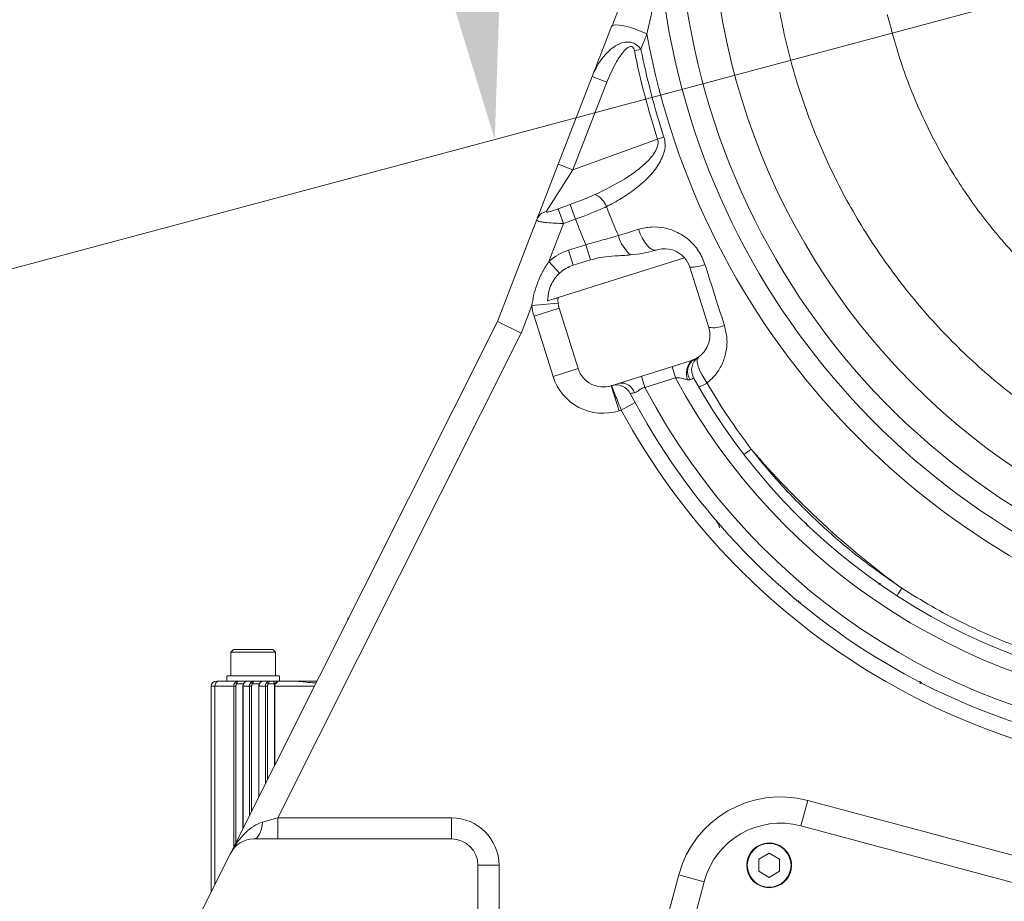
# Model space of a CAD drawing. Header units: millimetres. Extents: x 51337 to 61814, y -21781 to -12277.
# Tile 104 of 256: x 54961 to 55148, y -15558 to -15391. Entities that reach past the tile are written whole.
import ezdxf

# ---------------------------------------------------------------- set-up
doc = ezdxf.new("R2010")
doc.units = ezdxf.units.MM
doc.header["$LTSCALE"] = 0.3175
doc.linetypes.add('CENTER', pattern=[50.8, 31.75, -6.35, 6.35, -6.35])
for name, color, linetype, lineweight in [('1轮廓实线层', 7, 'Continuous', 18), ('7标注层', 4, 'Continuous', 13), ('cen', 2, 'CENTER', 18), ('sub', 1, 'Continuous', 18), ('粗实线', 7, 'Continuous', 18)]:
    doc.layers.add(name, color=color, linetype=linetype, lineweight=lineweight)
doc.styles.add('标准汉字', font='gbenor.shx', dxfattribs={"bigfont": 'gbcbig.shx'})
doc.dimstyles.new('M1：18.5', dxfattribs={"dimscale": 18.5, "dimtxt": 3.5, "dimasz": 2.5, "dimexe": 2, "dimexo": 0, "dimgap": 1.5, "dimtad": 1, "dimdec": 4, "dimdsep": 46, "dimtxsty": '标准汉字', "dimcen": 5, "dimdle": 5, "dimclrd": 1, "dimclre": 1, "dimclrt": 256, "dimadec": 4, "dimazin": 2, "dimtfac": 1, "dimtdec": 4, "dimtmove": 2, "dimatfit": 3, "dimfxl": 1, "dimfrac": 2, "dimtolj": 1, "dimarcsym": 0})

# ---------------------------------------------------------------- blocks, each defined once
blk = doc.blocks.new('*D5')
at = {"layer": '7标注层', "color": 1, "lineweight": -2, "ltscale": 30, "transparency": 16777216}
for p, q in [((54423.73, -15374.81), (54405.93, -15323.13)), ((54488.84, -15563.91), (54242.86, -15629.82))]:
    blk.add_line(p, q, dxfattribs=at)
blk.add_arc((54488.84, -15563.91), 217.66, 121.1979, 182.8021, dxfattribs=at)
at = {"layer": '7标注层', "color": 1, "lineweight": 18, "transparency": 16777216}
for points in [[(54379.37, -15384.71), (54372.83, -15370.75), (54417.98, -15358.11)], [(54263.83, -15575.74), (54279.06, -15573.36), (54278.6, -15620.24)]]:
    blk.add_solid(points, dxfattribs=at)
at = {"layer": 'Defpoints', "color": 0, "lineweight": 18, "transparency": 16777216}
for p in [(55222.94, -15367.21), (54423.73, -15374.81), (54296.66, -15461.73), (54488.84, -15563.91), (54488.84, -15563.91)]:
    blk.add_point(p, dxfattribs=at)
at = {"layer": '7标注层', "transparency": 16777216, "insert": (54243.58, -15433.5), "char_height": 64.75, "attachment_point": 5, "rotation": 62, "style": '标准汉字'}
blk.add_mtext('\\A1;86%%d', dxfattribs=at)
blk = doc.blocks.new('*D7')
at = {"layer": '7标注层', "color": 1, "lineweight": -2, "ltscale": 30, "transparency": 16777216}
blk.add_arc((55222.94, -15367.21), 178.18, 104.9142, 180.0858, dxfattribs=at)
at = {"layer": '7标注层', "color": 1, "lineweight": 18, "transparency": 16777216}
for points in [[(55178.09, -15202.67), (55176.09, -15187.39), (55222.94, -15189.03)], [(55037.12, -15368.49), (55052.41, -15366.46), (55050.83, -15413.32)]]:
    blk.add_solid(points, dxfattribs=at)
at = {"layer": 'Defpoints', "color": 0, "lineweight": 18, "transparency": 16777216}
for p in [(55222.94, -14503.48), (55081.58, -15258.74), (55222.94, -15367.21), (55222.94, -15491.87), (54488.84, -15563.91)]:
    blk.add_point(p, dxfattribs=at)
at = {"layer": '7标注层', "transparency": 16777216, "insert": (55033.88, -15222.14), "char_height": 64.75, "attachment_point": 5, "rotation": 52.5, "style": '标准汉字'}
blk.add_mtext('\\A1;105%%d', dxfattribs=at)
blk = doc.blocks.new('*D14')
at = {"layer": '7标注层', "color": 1, "lineweight": -2, "ltscale": 30, "transparency": 16777216}
for p, q in [((55073.1, -15367.21), (54108.78, -15367.21)), ((54145.78, -15413.46), (54145.78, -15847.96)), ((54880.62, -15894.21), (54108.78, -15894.21))]:
    blk.add_line(p, q, dxfattribs=at)
at = {"layer": '7标注层', "color": 1, "lineweight": 18, "transparency": 16777216}
for points in [[(54153.49, -15413.46), (54138.07, -15413.46), (54145.78, -15367.21)], [(54138.07, -15847.96), (54153.49, -15847.96), (54145.78, -15894.21)]]:
    blk.add_solid(points, dxfattribs=at)
at = {"layer": 'Defpoints', "color": 0, "lineweight": 18, "transparency": 16777216}
for p in [(55073.1, -15367.21), (54145.78, -15894.21), (54880.62, -15894.21)]:
    blk.add_point(p, dxfattribs=at)
at = {"layer": '7标注层', "transparency": 16777216, "insert": (54085.66, -15630.71), "char_height": 64.75, "attachment_point": 5, "rotation": 90, "style": '标准汉字'}
blk.add_mtext('\\A1;527', dxfattribs=at)
blk = doc.blocks.new('*D15')
at = {"layer": '7标注层', "color": 1, "lineweight": -2, "ltscale": 30, "transparency": 16777216}
for p, q in [((55222.94, -15487.21), (55222.94, -16255.78)), ((55072.94, -15907.73), (55072.94, -16255.78)), ((55176.69, -16218.78), (55119.19, -16218.78))]:
    blk.add_line(p, q, dxfattribs=at)
at = {"layer": '7标注层', "color": 1, "lineweight": 18, "transparency": 16777216}
for points in [[(55119.19, -16211.07), (55119.19, -16226.48), (55072.94, -16218.78)], [(55176.69, -16226.48), (55176.69, -16211.07), (55222.94, -16218.78)]]:
    blk.add_solid(points, dxfattribs=at)
at = {"layer": 'Defpoints', "color": 0, "lineweight": 18, "transparency": 16777216}
for p in [(55222.94, -15487.21), (55072.94, -15907.73), (55072.94, -16218.78)]:
    blk.add_point(p, dxfattribs=at)
at = {"layer": '7标注层', "transparency": 16777216, "insert": (55147.94, -16158.65), "char_height": 64.75, "attachment_point": 5, "style": '标准汉字'}
blk.add_mtext('\\A1;150', dxfattribs=at)
blk = doc.blocks.new('*D25')
at = {"layer": '7标注层', "color": 1, "lineweight": -2, "ltscale": 30, "transparency": 16777216}
for p, q in [((57083.27, -15367.21), (57415.23, -15367.21)), ((57378.23, -15413.46), (57378.23, -16394.6)), ((54513.3, -16440.85), (57415.23, -16440.85))]:
    blk.add_line(p, q, dxfattribs=at)
at = {"layer": '7标注层', "color": 1, "lineweight": 18, "transparency": 16777216}
for points in [[(57385.94, -15413.46), (57370.53, -15413.46), (57378.23, -15367.21)], [(57370.53, -16394.6), (57385.94, -16394.6), (57378.23, -16440.85)]]:
    blk.add_solid(points, dxfattribs=at)
at = {"layer": 'Defpoints', "color": 0, "lineweight": 18, "transparency": 16777216}
for p in [(57083.27, -15367.21), (54513.3, -16440.85), (57378.23, -16440.85)]:
    blk.add_point(p, dxfattribs=at)
at = {"layer": '7标注层', "transparency": 16777216, "insert": (57318.11, -15904.03), "char_height": 64.75, "attachment_point": 5, "rotation": 90, "style": '标准汉字'}
blk.add_mtext('\\A1;1073.6', dxfattribs=at)
blk = doc.blocks.new('*D26')
at = {"layer": '7标注层', "color": 1, "lineweight": -2, "ltscale": 30, "transparency": 16777216}
for p, q in [((57083.27, -15367.21), (57572.12, -15367.21)), ((57535.12, -16602.81), (57535.12, -15413.46)), ((54306.71, -16649.06), (57572.12, -16649.06))]:
    blk.add_line(p, q, dxfattribs=at)
at = {"layer": '7标注层', "color": 1, "lineweight": 18, "transparency": 16777216}
for points in [[(57542.83, -15413.46), (57527.41, -15413.46), (57535.12, -15367.21)], [(57527.41, -16602.81), (57542.83, -16602.81), (57535.12, -16649.06)]]:
    blk.add_solid(points, dxfattribs=at)
at = {"layer": 'Defpoints', "color": 0, "lineweight": 18, "transparency": 16777216}
for p in [(57083.27, -15367.21), (57535.12, -15367.21), (54306.71, -16649.06)]:
    blk.add_point(p, dxfattribs=at)
at = {"layer": '7标注层', "transparency": 16777216, "insert": (57474.99, -16008.13), "char_height": 64.75, "attachment_point": 5, "rotation": 90, "style": '标准汉字'}
blk.add_mtext('\\A1;1281.9', dxfattribs=at)
blk = doc.blocks.new('*D29')
at = {"layer": '7标注层', "color": 1, "lineweight": -2, "ltscale": 30, "transparency": 16777216}
for p, q in [((53362.62, -15367.21), (53362.62, -17378.73)), ((55072.94, -15907.73), (55072.94, -17378.73)), ((55026.69, -17341.73), (53408.87, -17341.73))]:
    blk.add_line(p, q, dxfattribs=at)
at = {"layer": '7标注层', "color": 1, "lineweight": 18, "transparency": 16777216}
for points in [[(53408.87, -17334.03), (53408.87, -17349.44), (53362.62, -17341.73)], [(55026.69, -17349.44), (55026.69, -17334.03), (55072.94, -17341.73)]]:
    blk.add_solid(points, dxfattribs=at)
at = {"layer": 'Defpoints', "color": 0, "lineweight": 18, "transparency": 16777216}
for p in [(53362.62, -15367.21), (55072.94, -15907.73), (53362.62, -17341.73)]:
    blk.add_point(p, dxfattribs=at)
at = {"layer": '7标注层', "transparency": 16777216, "insert": (54217.78, -17281.61), "char_height": 64.75, "attachment_point": 5, "style": '标准汉字'}
blk.add_mtext('\\A1;1710.3', dxfattribs=at)
blk = doc.blocks.new('*D31')
at = {"layer": '7标注层', "color": 1, "lineweight": -2, "ltscale": 30, "transparency": 16777216}
for p, q in [((57083.27, -15367.21), (57083.27, -17378.73)), ((55072.94, -15907.73), (55072.94, -17378.73)), ((55119.19, -17341.73), (57037.02, -17341.73))]:
    blk.add_line(p, q, dxfattribs=at)
at = {"layer": '7标注层', "color": 1, "lineweight": 18, "transparency": 16777216}
for points in [[(55119.19, -17334.03), (55119.19, -17349.44), (55072.94, -17341.73)], [(57037.02, -17349.44), (57037.02, -17334.03), (57083.27, -17341.73)]]:
    blk.add_solid(points, dxfattribs=at)
at = {"layer": 'Defpoints', "color": 0, "lineweight": 18, "transparency": 16777216}
for p in [(57083.27, -15367.21), (55072.94, -15907.73), (57083.27, -17341.73)]:
    blk.add_point(p, dxfattribs=at)
at = {"layer": '7标注层', "transparency": 16777216, "insert": (56078.11, -17281.61), "char_height": 64.75, "attachment_point": 5, "style": '标准汉字'}
blk.add_mtext('\\A1;2010.3', dxfattribs=at)

msp = doc.modelspace()

# ---------------------------------------------------------------- linework, layer by layer
at = {"layer": '1轮廓实线层', "ltscale": 30}
for points in [[(55079.73612, -15393.29036), (55078.66764, -15392.80264), (55077.54005, -15392.36561), (55076.41931, -15392.00482), (55075.37099, -15391.74138), (55074.45642, -15391.59071), (55073.72909, -15391.56162), (55073.23156, -15391.65581), (55073.18851, -15391.67537)], [(55078.14327, -15430.39874), (55076.01325, -15431.06704), (55074.30773, -15431.60222)], [(55078.14327, -15430.39874), (55078.46629, -15431.24877), (55078.84351, -15432.04186), (55079.26225, -15432.75138), (55079.70847, -15433.35349), (55080.16716, -15433.82796), (55080.62292, -15434.15888), (55081.06045, -15434.33511), (55081.46505, -15434.35074)], [(55008.97, -15516.70784), (55008.96564, -15516.61029), (55008.95272, -15516.51649), (55008.93175, -15516.43005), (55008.90352, -15516.35428), (55008.86912, -15516.2921), (55008.82987, -15516.2459), (55008.78729, -15516.21744), (55008.74301, -15516.20784)], [(55005.10377, -15546.20784), (55005.38239, -15546.14948), (55005.65287, -15545.9761), (55005.90733, -15545.69278), (55006.13835, -15545.30776), (55006.33918, -15544.83229), (55006.50395, -15544.28023), (55006.62788, -15543.66771), (55006.70733, -15543.01259)], [(55102.94446, -15555.45784), (55104.11697, -15555.2929), (55105.26897, -15554.76581)]]:
    msp.add_lwpolyline(points, dxfattribs=at)
for centre, radius, start, end in [((55222.94446, -15367.20784), 137.245, 182.2398931, 259.4356788), ((55222.94446, -15367.20784), 131, 182.2398931, 287.4634984), ((55222.94446, -15367.20784), 141.33798, 185.8250621, 256.9543383), ((55222.94446, -15367.20784), 145.56417, 190.3221352, 255.7895897), ((55222.94446, -15367.20784), 148.50903, 191.3592566, 198.0706018), ((55222.94446, -15367.20784), 147.24117, 191.3592566, 198.0706018), ((55068.44094, -15427.34693), 3.81139, 19.2833814, 68.1363275), ((55061.26862, -15429.53498), 2.63249, 103.4128721, 158.0606776), ((55222.94446, -15367.20784), 161.98615, 201.3147109, 203.4238674), ((55222.94446, -15367.20784), 168.32542, 201.3427017, 203.1254185), ((55081.47371, -15429.62999), 7.43242, 195.3880521, 229.3737624), ((55067.82756, -15443.90203), 10, 107.5, 132.0918681), ((55083.08703, -15439.09073), 5, 41.0781785, 104.2486595), ((55083.08703, -15439.09073), 5, 17.5, 41.0781785), ((55067.82756, -15443.90203), 7, 107.5, 132.0918681), ((55088.03257, -15430.17456), 7.41476, 268.6325574, 291.5490098), ((55067.82756, -15443.90203), 5, 173.9218215, 197.5), ((55067.82756, -15443.90203), 10, 185.6779133, 197.5), ((55086.6955, -15450.53534), 5, 287.5, 17.5), ((55092.29453, -15443.54291), 5.55136, 261.3967509, 292.8243154), ((55090.85882, -15457.74026), 3.60697, 137.5106756, 199.7900859), ((55090.21866, -15457.42227), 2.7645, 123.7262507, 213.7576115), ((55091.21413, -15457.13701), 3, 124.3903431, 208.9635354), ((55071.43603, -15455.34663), 5, 197.5, 287.5), ((55071.43603, -15455.34663), 10, 197.5, 287.5), ((55190.80055, -15402.01818), 119.82241, 208.1784405, 266.9296494), ((55190.80055, -15402.01818), 116.82241, 208.9635354, 265.5501082), ((55073.90827, -15462.95537), 3, 27.5335121, 107.5), ((55074.89278, -15462.17529), 2.57997, 16.3055924, 99.0671706), ((55190.80055, -15402.01818), 125.82241, 207.6636757, 268.2300237), ((55086.58775, -15452.31357), 8.60138, 290.4721489, 302.0872508), ((55190.80055, -15402.01818), 128.82241, 207.5335121, 269.0390959), ((55190.80055, -15402.01818), 131.82241, 208.4175425, 268.0880005), ((55090.1569, -15460.4414), 15.01558, 302.1094672, 308.7330684), ((55222.94446, -15367.20784), 161.98615, 220.3815717, 234.1795926), ((55140.56587, -15506.9891), 15.01558, 145.8280958, 152.451697), ((54997.98293, -15517.20784), 1, 90, 180), ((54998.591, -15517.14534), 0.94027, 94.4019497, 183.811261), ((55105.08391, -15558.21158), 20, 75, 165), ((55042.64426, -15551.20784), 9, 0, 90), ((55105.08391, -15558.21158), 15, 75, 165), ((55005.10377, -15551.20784), 5, 90, 153.3499072), ((55042.64426, -15551.20784), 5, 0, 90), ((55102.94446, -15551.20784), 4.25, 303.1576196, 90)]:
    msp.add_arc(centre, radius, start, end, dxfattribs=at)
at = {"layer": 'cen', "ltscale": 30}
msp.add_line((55222.94446, -15367.20784), (54488.84083, -15563.91031), dxfattribs=at)
at = {"layer": 'sub', "color": 4, "ltscale": 30}
msp.add_arc((55222.94446, -15367.20784), 1860.32904, 295, 195, dxfattribs=at)
at = {"layer": '粗实线', "ltscale": 30}
for p, q in [((55073.18851, -15391.67537), (55072.99293, -15391.86777)), ((55077.3445, -15396.45821), (55078.58752, -15396.20849)), ((55062.88412, -15418.04482), (55069.32042, -15401.37786)), ((55072.11899, -15402.45858), (55065.6827, -15419.12555)), ((55072.11899, -15402.45858), (55069.32042, -15401.37786)), ((55065.6827, -15419.12555), (55081.76064, -15413.27366)), ((55081.76064, -15413.27366), (55082.96595, -15412.88038)), ((55058.82678, -15428.55142), (55062.88412, -15418.04482)), ((55065.6827, -15419.12555), (55060.65797, -15426.9743)), ((55062.88412, -15418.04482), (55065.6827, -15419.12555)), ((55062.88074, -15426.49091), (55065.14305, -15425.66749)), ((55063.90045, -15429.29253), (55062.88074, -15426.49091)), ((55066.16275, -15428.46912), (55065.14305, -15425.66749)), ((55058.82678, -15428.55142), (55051.35407, -15447.9022)), ((55066.16275, -15428.46912), (55063.90045, -15429.29253)), ((55063.90045, -15429.29253), (55061.12435, -15436.48132)), ((55068.14443, -15433.31683), (55064.82051, -15434.36486)), ((55064.82051, -15434.36486), (55065.72262, -15437.22601)), ((55068.14443, -15433.31683), (55069.04655, -15436.17798)), ((55081.46505, -15434.35074), (55081.85638, -15434.24455)), ((55061.12435, -15436.48132), (55063.13531, -15438.70753)), ((55086.8561, -15435.80529), (55062.85567, -15443.3726)), ((55065.72262, -15437.22601), (55069.04655, -15436.17798)), ((55091.46409, -15449.03181), (55087.85562, -15437.58721)), ((55057.87663, -15444.89139), (55055.84381, -15450.15541)), ((55057.87663, -15444.89139), (55062.85209, -15444.39671)), ((55058.29039, -15446.90909), (55063.05898, -15445.40556)), ((55063.05898, -15445.40556), (55066.66745, -15456.85016)), ((55000.63496, -15548.96513), (55051.35407, -15447.9022)), ((55051.35407, -15447.9022), (55055.82288, -15450.1449)), ((55058.29039, -15446.90909), (55061.89886, -15458.35369)), ((55055.82288, -15450.1449), (55009.62048, -15542.20784)), ((55055.84381, -15450.15541), (55055.82288, -15450.1449)), ((55072.93956, -15460.11522), (55088.19903, -15455.30392)), ((55061.89886, -15458.35369), (55066.66745, -15456.85016)), ((55085.17935, -15458.60061), (55084.50695, -15456.46803)), ((55079.36113, -15460.43508), (55078.68873, -15458.30251)), ((55085.17935, -15458.60061), (55079.36113, -15460.43508)), ((55074.44309, -15464.8838), (55072.93956, -15460.11522)), ((55074.86236, -15464.75161), (55077.50087, -15463.32393)), ((55074.44309, -15464.8838), (55074.86236, -15464.75161)), ((55123.71129, -15497.65555), (55124.10782, -15497.70784)), ((55123.73004, -15497.8096), (55124.23187, -15497.90195)), ((55108.8747, -15501.20784), (55108.47678, -15501.20784)), ((55108.53089, -15501.2977), (55108.51507, -15500.90832)), ((55022.94446, -15504.20573), (55022.94446, -15504.51121)), ((55001.21835, -15510.20447), (55000.71498, -15510.70784)), ((55000.71498, -15510.70784), (55000.71498, -15515.20915)), ((55009.21498, -15510.70784), (55000.71498, -15510.70784)), ((55009.21498, -15510.70784), (55008.71161, -15510.20447)), ((55009.21498, -15515.20915), (55009.21498, -15510.70784)), ((54999.96498, -15515.20658), (54999.96498, -15516.22843)), ((55009.96498, -15516.22843), (55009.96498, -15515.20658)), ((54998.51883, -15516.20784), (54998.12651, -15516.20784)), ((55002.04469, -15516.20784), (54998.51883, -15516.20784)), ((55001.84393, -15516.70784), (55003.22149, -15516.70784)), ((55003.64297, -15516.20784), (55002.04469, -15516.20784)), ((55005.04469, -15516.20784), (55003.99297, -15516.20784)), ((55004.84393, -15516.70784), (55006.22149, -15516.70784)), ((55006.9851, -15516.20784), (55005.04469, -15516.20784)), ((55006.4254, -15516.38042), (55006.29958, -15516.49355)), ((55006.74269, -15516.25591), (55006.99297, -15516.20784)), ((55008.04469, -15516.20784), (55006.99297, -15516.20784)), ((55008.97, -15516.70784), (55007.84393, -15516.70784)), ((55008.74301, -15516.20784), (55008.04469, -15516.20784)), ((55008.97, -15532.35672), (55008.97, -15516.70784)), ((55008.97, -15516.70784), (55009.12924, -15516.70784)), ((55012.60552, -15516.20784), (55009.99238, -15516.20784)), ((54996.98293, -15517.20784), (54996.98293, -15556.24216)), ((54997.65281, -15517.20784), (54996.98293, -15517.20784)), ((54997.65281, -15517.20784), (55001.26046, -15517.20784)), ((54997.65412, -15554.90475), (54997.65281, -15517.20784)), ((55001.65647, -15517.20784), (55001.26046, -15517.20784)), ((55001.26046, -15517.20784), (55001.26046, -15547.71875)), ((55001.65647, -15546.92967), (55001.65647, -15517.20784)), ((55003.00496, -15517.20784), (55003.00496, -15544.24267)), ((55003.04515, -15517.20784), (55003.00496, -15517.20784)), ((55003.04515, -15517.20784), (55004.26046, -15517.20784)), ((55003.04515, -15544.16258), (55003.04515, -15517.20784)), ((55004.65647, -15517.20784), (55004.26046, -15517.20784)), ((55004.26046, -15517.20784), (55004.26046, -15541.74095)), ((55004.65647, -15540.95187), (55004.65647, -15517.20784)), ((55006.00496, -15517.20784), (55006.00496, -15538.26487)), ((55006.04515, -15517.20784), (55006.00496, -15517.20784)), ((55006.04515, -15517.20784), (55007.26046, -15517.20784)), ((55006.04515, -15538.18478), (55006.04515, -15517.20784)), ((55007.65647, -15517.20784), (55007.26046, -15517.20784)), ((55007.26046, -15517.20784), (55007.26046, -15535.76315)), ((55007.65647, -15534.97407), (55007.65647, -15517.20784)), ((55009.00496, -15517.20784), (55009.00496, -15532.28706)), ((55009.04515, -15517.20784), (55009.00496, -15517.20784)), ((55009.04515, -15532.20698), (55009.04515, -15517.20784)), ((55009.04515, -15517.20784), (55016.57257, -15517.20784)), ((55108.9662, -15543.72269), (55110.26029, -15538.89306)), ((55110.26029, -15538.89306), (55188.50029, -15559.8574)), ((55006.70733, -15543.01259), (55009.62048, -15542.20784)), ((55009.62048, -15546.20784), (55009.62048, -15542.20784)), ((55009.62048, -15542.20784), (55042.64426, -15542.20784)), ((55042.64426, -15546.20784), (55042.64426, -15542.20784)), ((55108.9662, -15543.72269), (55187.20619, -15564.68703)), ((55009.62048, -15546.20784), (55005.10377, -15546.20784)), ((55042.64426, -15546.20784), (55009.62048, -15546.20784)), ((55000.63496, -15548.96513), (54986.46117, -15577.20784)), ((55102.94446, -15548.91784), (55100.96126, -15550.06284)), ((55100.96126, -15550.06284), (55100.96126, -15552.35284)), ((55104.92766, -15550.06284), (55102.94446, -15548.91784)), ((55104.92766, -15552.35284), (55104.92766, -15550.06284)), ((55047.64426, -15575.20784), (55047.64426, -15551.20784)), ((55047.64426, -15551.20784), (55051.64426, -15551.20784)), ((55051.64426, -15551.20784), (55051.64426, -15575.20784)), ((55100.96126, -15552.35284), (55102.94446, -15553.49784)), ((55102.94446, -15553.49784), (55104.92766, -15552.35284)), ((55082.80324, -15564.09012), (55085.7654, -15553.0352)), ((55090.59503, -15554.32929), (55085.7654, -15553.0352)), ((55090.59503, -15554.32929), (55087.63287, -15565.38422))]:
    msp.add_line(p, q, dxfattribs=at)
for radius in [4.25, 4.15]:
    msp.add_circle((55102.94446, -15551.20784), radius, dxfattribs=at)
msp.add_ellipse((55005.10377, -15551.20784), major_axis=(4.03687, 8.04386), ratio=0.555555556, start_param=0.465131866, end_param=1.570796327, dxfattribs=at)
for points, knots in [([(55337.48017, -15331.40881), (55338.60443, -15335.42674), (55340.8543, -15343.46739), (55342.61596, -15355.9103), (55343.16137, -15368.46766), (55342.3656, -15381.03554), (55340.27578, -15393.38866), (55336.93086, -15405.39458), (55332.39336, -15416.92829), (55326.69062, -15427.93614), (55319.84273, -15438.36159), (55311.9002, -15448.07781), (55302.92927, -15456.96031), (55293.07631, -15464.85311), (55282.45002, -15471.66915), (55271.23455, -15477.29962), (55259.56577, -15481.70707), (55247.57759, -15484.87008), (55235.32738, -15486.78148), (55222.87057, -15487.42484), (55210.33842, -15486.76604), (55197.8704, -15484.78491), (55185.67885, -15481.50723), (55173.89826, -15476.96916), (55162.72527, -15471.25486), (55152.27044, -15464.45174), (55142.63021, -15456.65512), (55133.84433, -15447.90703), (55125.95879, -15438.24243), (55119.07883, -15427.74713), (55113.3036, -15416.5226), (55108.73842, -15404.75758), (55105.43273, -15392.58508), (55103.43538, -15380.21741), (55102.73032, -15367.79577), (55103.32299, -15355.46602), (55105.08832, -15343.25105), (55107.30235, -15335.35475), (55108.40874, -15331.40881)], [0, 0, 0, 0, 41995.215342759, 84040.667408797, 126137.174310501, 168280.552979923, 210463.51613816, 251924.502444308, 293406.000984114, 334896.790605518, 376388.53710683, 418633.987825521, 460879.437439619, 503124.886960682, 545370.336767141, 587615.787042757, 629107.530225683, 670599.273288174, 712091.015765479, 753582.757782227, 795828.20729746, 838073.65711015, 880319.107393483, 922564.558072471, 964810.00876613, 1006301.751501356, 1047793.493673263, 1089285.235735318, 1130776.978915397, 1173022.434761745, 1215266.513652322, 1257500.013786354, 1299711.618098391, 1341891.62705768, 1383280.944626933, 1424625.939520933, 1465923.206480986, 1507174.04043706, 1507174.04043706, 1507174.04043706, 1507174.04043706]), ([(55077.67369, -15379.75188), (55076.89939, -15381.7733), (55075.35424, -15385.80712), (55073.9093, -15389.72223), (55073.18845, -15391.67541)], [0, 0, 0, 0, 53166.832750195, 106096.515039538, 106096.515039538, 106096.515039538, 106096.515039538]), ([(55082.33629, -15381.55244), (55082.03743, -15382.8676), (55081.48112, -15385.31576), (55080.61237, -15389.23987), (55080.05272, -15391.82688), (55079.73612, -15393.29036)], [0, 0, 0, 0, 50307.16694285, 93645.715561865, 150097.904643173, 150097.904643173, 150097.904643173, 150097.904643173]), ([(55206.78017, -15465.89277), (55203.18885, -15465.18696), (55196.00614, -15463.77533), (55185.6083, -15460.17782), (55175.64569, -15455.54689), (55166.25592, -15449.83018), (55157.54741, -15443.1255), (55149.77619, -15435.65059), (55142.98232, -15427.55377), (55137.16325, -15418.95918), (55132.25004, -15409.73499), (55128.18438, -15399.93555), (55126.32573, -15393.05874), (55125.3876, -15389.58775)], [0, 0, 0, 0, 44510.700924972, 89022.302469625, 133533.680828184, 178045.021481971, 222556.360046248, 267067.713205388, 309037.825160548, 351005.462926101, 393175.035867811, 436086.291484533, 479818.405070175, 479818.405070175, 479818.405070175, 479818.405070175]), ([(55072.99293, -15391.86777), (55072.31568, -15393.62154), (55071.08916, -15396.79765), (55069.86751, -15399.96115), (55069.32042, -15401.37786)], [0, 0, 0, 0, 58574.48640976, 106079.996935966, 106079.996935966, 106079.996935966, 106079.996935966]), ([(55079.73612, -15393.29036), (55079.52114, -15393.83656), (55079.13806, -15394.80986), (55078.75543, -15395.78193), (55078.58752, -15396.20849)], [0, 0, 0, 0, 59561.87804438, 106136.687859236, 106136.687859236, 106136.687859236, 106136.687859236]), ([(55069.32042, -15401.37786), (55069.61329, -15400.70627), (55070.20569, -15399.34782), (55071.61737, -15397.31221), (55073.3253, -15395.6715), (55075.03193, -15394.91138), (55076.03204, -15394.80845), (55076.56968, -15394.85256), (55077.0196, -15394.96444), (55077.43727, -15395.14149), (55077.88603, -15395.42699), (55078.27865, -15395.79101), (55078.49851, -15396.08819), (55078.58752, -15396.20849)], [0, 0, 0, 0, 83298.205776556, 168491.447736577, 279884.522398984, 346185.54387131, 370529.069171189, 388843.606862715, 404359.47108943, 420406.68831835, 437564.145551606, 461652.492311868, 478036.735402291, 478036.735402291, 478036.735402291, 478036.735402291]), ([(55077.3445, -15396.45821), (55077.3247, -15396.3728), (55077.2796, -15396.1783), (55077.16659, -15395.93013), (55077.00029, -15395.75128), (55076.82726, -15395.66811), (55076.62689, -15395.65353), (55076.3719, -15395.71872), (55075.83221, -15396.02819), (55074.89289, -15397.05077), (55073.49484, -15399.22846), (55072.64396, -15401.22608), (55072.11899, -15402.45858)], [0, 0, 0, 0, 12010.957390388, 27352.537878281, 36724.042217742, 44889.005710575, 53015.397473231, 63732.139672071, 80442.425359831, 137474.39367103, 251136.157297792, 434226.423675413, 434226.423675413, 434226.423675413, 434226.423675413]), ([(55069.8603, -15423.80968), (55071.75735, -15422.88333), (55074.47344, -15421.55705), (55077.74209, -15419.35333), (55079.77296, -15417.63691), (55081.22728, -15415.9501), (55081.83666, -15414.5064), (55081.8684, -15413.69139), (55081.78479, -15413.36727), (55081.76064, -15413.27366)], [0, 0, 0, 0, 120025.388446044, 171844.805890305, 223563.536926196, 270537.289449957, 295934.172251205, 308855.074848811, 314102.379213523, 314102.379213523, 314102.379213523, 314102.379213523]), ([(55082.96595, -15412.88038), (55083.06792, -15413.35658), (55083.29947, -15414.43798), (55082.85144, -15416.50952), (55081.61309, -15418.73595), (55079.70567, -15420.9099), (55077.42185, -15422.84372), (55074.86925, -15424.59956), (55072.98224, -15425.59194), (55072.0385, -15426.08825)], [0, 0, 0, 0, 23130.713833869, 52527.075772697, 101422.94819345, 151446.567122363, 201604.178452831, 257876.135534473, 314176.081998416, 314176.081998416, 314176.081998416, 314176.081998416]), ([(55065.14305, -15425.66749), (55065.3356, -15425.59707), (55066.23004, -15425.26993), (55067.8388, -15424.67245), (55069.1824, -15424.09901), (55069.8603, -15423.80968)], [0, 0, 0, 0, 17952.013187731, 83387.842714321, 150024.147277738, 150024.147277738, 150024.147277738, 150024.147277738]), ([(55060.65797, -15426.9743), (55060.64282, -15427.00351), (55060.62122, -15427.04514), (55060.63453, -15427.09674), (55060.67866, -15427.11897), (55060.79, -15427.12737), (55061.01326, -15427.09772), (55061.4925, -15426.96919), (55062.1431, -15426.75563), (55062.63879, -15426.57774), (55062.88074, -15426.49091)], [0, 0, 0, 0, 24932.464167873, 35538.163340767, 62433.026772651, 71778.531947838, 109788.487509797, 169773.876670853, 263029.667550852, 351954.029154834, 351954.029154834, 351954.029154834, 351954.029154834]), ([(55072.0385, -15426.08825), (55071.23725, -15426.44582), (55069.60279, -15427.17523), (55067.5617, -15427.94958), (55066.40298, -15428.3799), (55066.16275, -15428.46912)], [0, 0, 0, 0, 64895.992872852, 132379.967009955, 150030.490224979, 150030.490224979, 150030.490224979, 150030.490224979]), ([(55063.90045, -15429.29253), (55063.37864, -15429.27321), (55062.25709, -15429.23171), (55060.80882, -15429.13847), (55059.78241, -15429.01987), (55059.1679, -15428.88675), (55058.8281, -15428.7363), (55058.82721, -15428.61206), (55058.82678, -15428.55142)], [0, 0, 0, 0, 52627.710243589, 113114.029102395, 159505.112841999, 194958.656578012, 233353.264643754, 269963.387606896, 269963.387606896, 269963.387606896, 269963.387606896]), ([(55090.75598, -15437.07105), (55090.3977, -15436.19401), (55089.6773, -15434.43055), (55087.71348, -15432.26707), (55085.43046, -15430.80441), (55082.99743, -15430.03733), (55080.55539, -15429.83154), (55078.96179, -15430.20627), (55078.14327, -15430.39874)], [0, 0, 0, 0, 46297.753066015, 93090.440459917, 141683.187624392, 182073.464660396, 224986.684605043, 270304.969818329, 270304.969818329, 270304.969818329, 270304.969818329]), ([(55074.30773, -15431.60222), (55073.19476, -15431.91029), (55071.20601, -15432.46078), (55069.08046, -15433.0551), (55068.14443, -15433.31683)], [0, 0, 0, 0, 59378.308828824, 106102.544818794, 106102.544818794, 106102.544818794, 106102.544818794]), ([(55076.6343, -15435.27099), (55077.44649, -15435.17649), (55079.07896, -15434.98656), (55080.66706, -15434.56337), (55081.46505, -15434.35074)], [0, 0, 0, 0, 52812.224245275, 106150.310610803, 106150.310610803, 106150.310610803, 106150.310610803]), ([(55061.12435, -15436.48132), (55060.67469, -15437.18166), (55059.75546, -15438.61334), (55058.83329, -15440.8286), (55058.18469, -15442.93717), (55057.9768, -15444.25593), (55057.87663, -15444.89139)], [0, 0, 0, 0, 51514.816519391, 105310.162397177, 148148.402235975, 187987.822286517, 187987.822286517, 187987.822286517, 187987.822286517]), ([(55069.04655, -15436.17798), (55069.80938, -15435.98632), (55071.33271, -15435.60358), (55073.88884, -15435.45375), (55075.65159, -15435.33641), (55076.6343, -15435.27099)], [0, 0, 0, 0, 46132.560024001, 92123.686085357, 150064.069837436, 150064.069837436, 150064.069837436, 150064.069837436]), ([(55094.44794, -15448.65959), (55093.75866, -15446.49862), (55092.52824, -15442.64105), (55091.29734, -15438.77248), (55090.75598, -15437.07105)], [0, 0, 0, 0, 59505.556561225, 106223.49597581, 106223.49597581, 106223.49597581, 106223.49597581]), ([(55060.83702, -15444.00908), (55060.90296, -15443.38718), (55061.06705, -15441.8397), (55061.92747, -15439.98598), (55062.85087, -15439.0086), (55063.13531, -15438.70753)], [0, 0, 0, 0, 47601.261319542, 118448.48414438, 149987.425164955, 149987.425164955, 149987.425164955, 149987.425164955]), ([(55062.75608, -15443.404), (55062.59112, -15443.45601), (55062.26158, -15443.55992), (55061.45131, -15443.8154), (55060.93575, -15443.97795), (55060.83702, -15444.00908)], [0, 0, 0, 0, 67141.100578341, 134129.192845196, 149996.226186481, 149996.226186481, 149996.226186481, 149996.226186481]), ([(55062.85567, -15443.3726), (55062.85042, -15443.37426), (55062.84103, -15443.37722), (55062.78209, -15443.3958), (55062.75608, -15443.404)], [0, 0, 0, 0, 59269.411119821, 106069.363781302, 106069.363781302, 106069.363781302, 106069.363781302]), ([(55091.15688, -15459.601), (55091.75482, -15459.05615), (55092.92224, -15457.99237), (55094.11431, -15455.95215), (55094.8437, -15453.67484), (55095.05452, -15451.18623), (55094.6475, -15449.49085), (55094.44794, -15448.65959)], [0, 0, 0, 0, 48122.402102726, 93954.055365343, 137280.520733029, 185732.702586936, 232342.977012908, 232342.977012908, 232342.977012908, 232342.977012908]), ([(55089.51964, -15454.66138), (55089.41906, -15454.78123), (55089.21056, -15455.02968), (55089.262, -15455.86757), (55089.60522, -15456.9016), (55090.17976, -15458.06672), (55090.71749, -15458.95539), (55091.0803, -15459.48848), (55091.15688, -15459.601)], [0, 0, 0, 0, 51045.123937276, 105810.831007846, 162604.335332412, 203982.114864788, 256388.082133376, 270409.119409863, 270409.119409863, 270409.119409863, 270409.119409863]), ([(55087.46489, -15458.96149), (55087.23557, -15458.90977), (55086.66936, -15458.78208), (55085.88627, -15458.56122), (55085.33936, -15458.59169), (55085.17935, -15458.60061)], [0, 0, 0, 0, 48815.764739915, 120533.548995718, 150195.597473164, 150195.597473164, 150195.597473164, 150195.597473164]), ([(55087.92026, -15458.95845), (55087.82468, -15458.97452), (55087.68412, -15458.99815), (55087.51804, -15458.97038), (55087.46489, -15458.96149)], [0, 0, 0, 0, 72221.932938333, 106213.240254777, 106213.240254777, 106213.240254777, 106213.240254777]), ([(55088.58934, -15458.58977), (55088.58821, -15458.59059), (55088.5813, -15458.5956), (55088.46408, -15458.7182), (55088.10161, -15458.87833), (55087.92026, -15458.95845)], [0, 0, 0, 0, 13393.292177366, 81761.981812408, 150216.611970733, 150216.611970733, 150216.611970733, 150216.611970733]), ([(55074.86236, -15464.75161), (55074.71453, -15464.38362), (55074.3584, -15463.49709), (55073.83405, -15462.18318), (55073.37513, -15461.02756), (55073.06564, -15460.24496), (55073.026, -15460.14452), (55073.00615, -15460.09422)], [0, 0, 0, 0, 35205.561260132, 84816.952775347, 133934.461328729, 182956.001606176, 232121.577092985, 232121.577092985, 232121.577092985, 232121.577092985]), ([(55079.36113, -15460.43508), (55079.25057, -15460.45662), (55078.87489, -15460.52978), (55078.30243, -15460.88929), (55077.80435, -15461.32029), (55077.48581, -15461.41588), (55077.36898, -15461.45094)], [0, 0, 0, 0, 24962.286138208, 84816.465485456, 150290.584633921, 188212.578339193, 188212.578339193, 188212.578339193, 188212.578339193]), ([(55091.15688, -15459.601), (55092.44969, -15461.75711), (55095.04099, -15466.07881), (55098.04616, -15470.12637), (55099.55204, -15472.1546)], [0, 0, 0, 0, 52999.478178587, 106232.401345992, 106232.401345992, 106232.401345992, 106232.401345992]), ([(55077.36898, -15461.45094), (55077.24785, -15461.46859), (55076.90975, -15461.51786), (55076.61775, -15461.56125), (55076.58198, -15461.56657), (55076.56849, -15461.56857)], [0, 0, 0, 0, 38738.158832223, 108123.662438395, 150125.535075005, 150125.535075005, 150125.535075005, 150125.535075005]), ([(55099.55204, -15472.1546), (55100.00205, -15472.72364), (55102.33654, -15475.67567), (55106.83116, -15480.79321), (55113.39618, -15487.23089), (55120.46832, -15493.23418), (55125.58453, -15496.78152), (55128.14263, -15498.55518)], [0, 0, 0, 0, 12948.96899256, 67175.604403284, 121402.347049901, 176934.071512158, 232465.645870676, 232465.645870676, 232465.645870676, 232465.645870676]), ([(55092.95854, -15485.99793), (55093.03388, -15486.05689), (55093.19056, -15486.17952), (55093.34913, -15486.44801), (55093.45936, -15486.76858), (55093.48035, -15487.00555), (55093.4913, -15487.1291)], [0, 0, 0, 0, 41517.428162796, 86345.173596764, 135184.003606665, 188378.765617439, 188378.765617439, 188378.765617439, 188378.765617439]), ([(55109.95892, -15486.16445), (55109.9641, -15486.17384), (55110.00024, -15486.23932), (55110.04297, -15486.34772), (55110.11215, -15486.52491), (55110.12998, -15486.65203), (55110.14249, -15486.74126)], [0, 0, 0, 0, 10659.219367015, 74353.331051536, 108387.517684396, 188546.700583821, 188546.700583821, 188546.700583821, 188546.700583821]), ([(55110.18577, -15486.76166), (55110.18469, -15486.75276), (55110.16824, -15486.61667), (55110.09307, -15486.41526), (55110.01306, -15486.25106), (55109.98248, -15486.18831)], [0, 0, 0, 0, 6234.143553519, 95309.675237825, 150399.86267156, 150399.86267156, 150399.86267156, 150399.86267156]), ([(55128.14263, -15498.55518), (55130.02181, -15499.73024), (55133.78659, -15502.08437), (55140.73488, -15505.75155), (55149.01871, -15509.41512), (55158.83335, -15512.72006), (55169.00793, -15515.21708), (55175.99705, -15516.09206), (55179.49162, -15516.52956)], [0, 0, 0, 0, 32775.744213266, 65663.55608967, 116167.47110314, 166671.580396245, 218892.79479339, 271114.322136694, 271114.322136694, 271114.322136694, 271114.322136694]), ([(55001.71739, -15510.20784), (55001.48971, -15510.20784), (55001.18679, -15510.20784), (55001.26041, -15510.20784), (55001.27869, -15510.20784)], [0, 0, 0, 0, 79483.512475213, 105751.444075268, 105751.444075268, 105751.444075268, 105751.444075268]), ([(55008.65128, -15510.20784), (55008.65112, -15510.20784), (55008.65072, -15510.20784), (55008.01783, -15510.20784), (55007.2326, -15510.20784), (55006.83998, -15510.20784)], [0, 0, 0, 0, 37522.215034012, 93565.903700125, 149609.592366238, 149609.592366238, 149609.592366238, 149609.592366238]), ([(55000.63486, -15515.20784), (55000.33142, -15515.20784), (54999.92713, -15515.20784), (55000.0256, -15515.20784), (55000.05017, -15515.20784)], [0, 0, 0, 0, 79366.661290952, 105746.338655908, 105746.338655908, 105746.338655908, 105746.338655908]), ([(55009.8798, -15515.20784), (55009.87954, -15515.20784), (55009.8789, -15515.20784), (55009.03538, -15515.20784), (55007.98845, -15515.20784), (55007.46498, -15515.20784)], [0, 0, 0, 0, 37445.171004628, 93532.496304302, 149619.821603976, 149619.821603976, 149619.821603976, 149619.821603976]), ([(55001.26046, -15517.20784), (55001.27314, -15517.07909), (55001.29245, -15516.88285), (55001.40434, -15516.6462), (55001.48501, -15516.5449), (55001.5259, -15516.49355)], [0, 0, 0, 0, 72499.222697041, 110500.942603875, 149559.008173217, 149559.008173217, 149559.008173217, 149559.008173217]), ([(55001.5259, -15516.49355), (55001.56359, -15516.45391), (55001.64163, -15516.37182), (55001.76688, -15516.28287), (55001.90297, -15516.21998), (55001.9963, -15516.21198), (55002.04469, -15516.20784)], [0, 0, 0, 0, 42119.418188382, 87235.268363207, 135517.602516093, 187496.033406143, 187496.033406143, 187496.033406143, 187496.033406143]), ([(55001.5259, -15516.49355), (55001.54591, -15516.49737), (55001.5875, -15516.50529), (55001.67527, -15516.55542), (55001.76753, -15516.6266), (55001.81911, -15516.68145), (55001.84393, -15516.70784)], [0, 0, 0, 0, 45106.877670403, 93747.930171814, 142388.890323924, 187495.869006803, 187495.869006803, 187495.869006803, 187495.869006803]), ([(55001.65647, -15517.20784), (55001.65888, -15517.1614), (55001.6637, -15517.06872), (55001.71328, -15516.88938), (55001.7917, -15516.78042), (55001.84393, -15516.70784)], [0, 0, 0, 0, 37556.849145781, 74960.881997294, 149562.690361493, 149562.690361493, 149562.690361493, 149562.690361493]), ([(55002.04469, -15516.20784), (55002.0297, -15516.21723), (55002.00138, -15516.23498), (55001.95764, -15516.36612), (55001.90648, -15516.52862), (55001.86376, -15516.65102), (55001.84393, -15516.70784)], [0, 0, 0, 0, 56021.173544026, 105839.629196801, 149594.872289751, 187498.513571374, 187498.513571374, 187498.513571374, 187498.513571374]), ([(55003.24422, -15516.52989), (55003.20841, -15516.57745), (55003.1371, -15516.67216), (55003.06365, -15516.84118), (55003.01517, -15517.0211), (55003.00938, -15517.14559), (55003.00649, -15517.20784)], [0, 0, 0, 0, 47272.725800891, 94150.911085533, 140829.005757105, 187509.267114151, 187509.267114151, 187509.267114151, 187509.267114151]), ([(55003.29958, -15516.49355), (55003.26038, -15516.5449), (55003.18304, -15516.6462), (55003.07576, -15516.88285), (55003.05728, -15517.07909), (55003.04515, -15517.20784)], [0, 0, 0, 0, 39061.793385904, 77067.136056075, 149573.257319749, 149573.257319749, 149573.257319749, 149573.257319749]), ([(55003.99297, -15516.20784), (55003.92049, -15516.21198), (55003.78067, -15516.21997), (55003.58822, -15516.28287), (55003.4228, -15516.37181), (55003.3397, -15516.45391), (55003.29958, -15516.49355)], [0, 0, 0, 0, 51977.439698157, 100270.494764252, 145388.33829665, 187514.310938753, 187514.310938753, 187514.310938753, 187514.310938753]), ([(55004.26046, -15517.20784), (55004.27314, -15517.07909), (55004.29245, -15516.88285), (55004.40434, -15516.6462), (55004.48501, -15516.5449), (55004.5259, -15516.49355)], [0, 0, 0, 0, 72510.64382344, 110518.348370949, 149582.563699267, 149582.563699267, 149582.563699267, 149582.563699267]), ([(55004.5259, -15516.49355), (55004.56359, -15516.45391), (55004.64163, -15516.37182), (55004.76688, -15516.28287), (55004.90297, -15516.21998), (55004.9963, -15516.21198), (55005.04469, -15516.20784)], [0, 0, 0, 0, 42126.089553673, 87249.082304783, 135539.058850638, 187525.717035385, 187525.717035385, 187525.717035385, 187525.717035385]), ([(55004.5259, -15516.49355), (55004.54591, -15516.49737), (55004.5875, -15516.50529), (55004.67527, -15516.55542), (55004.76753, -15516.6266), (55004.81911, -15516.68145), (55004.84393, -15516.70784)], [0, 0, 0, 0, 45114.018547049, 93762.771638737, 142411.432612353, 187525.552816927, 187525.552816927, 187525.552816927, 187525.552816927]), ([(55004.65647, -15517.20784), (55004.65888, -15517.1614), (55004.6637, -15517.06872), (55004.71328, -15516.88938), (55004.7917, -15516.78042), (55004.84393, -15516.70784)], [0, 0, 0, 0, 37562.76425517, 74972.688145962, 149586.246105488, 149586.246105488, 149586.246105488, 149586.246105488]), ([(55005.04469, -15516.20784), (55005.0297, -15516.21723), (55005.00138, -15516.23498), (55004.95764, -15516.36612), (55004.90648, -15516.52862), (55004.86376, -15516.65102), (55004.84393, -15516.70784)], [0, 0, 0, 0, 56030.04361064, 105856.386628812, 149618.556452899, 187528.197317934, 187528.197317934, 187528.197317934, 187528.197317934]), ([(55006.24422, -15516.52989), (55006.20841, -15516.57745), (55006.1371, -15516.67216), (55006.06365, -15516.84118), (55006.01517, -15517.0211), (55006.00938, -15517.14559), (55006.00649, -15517.20784)], [0, 0, 0, 0, 47280.209550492, 94165.81612493, 140851.300410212, 187538.951724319, 187538.951724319, 187538.951724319, 187538.951724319]), ([(55006.29958, -15516.49355), (55006.26038, -15516.5449), (55006.18304, -15516.6462), (55006.07576, -15516.88285), (55006.05728, -15517.07909), (55006.04515, -15517.20784)], [0, 0, 0, 0, 39067.945131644, 77079.273171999, 149596.813257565, 149596.813257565, 149596.813257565, 149596.813257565]), ([(55006.2455, -15516.57053), (55006.2441, -15516.56663), (55006.23398, -15516.53848), (55006.24945, -15516.5062), (55006.2833, -15516.49766), (55006.29958, -15516.49355)], [0, 0, 0, 0, 11537.328461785, 83170.476709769, 149598.884347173, 149598.884347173, 149598.884347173, 149598.884347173]), ([(55006.6045, -15516.27926), (55006.53887, -15516.30817), (55006.40068, -15516.36902), (55006.29812, -15516.4744), (55006.24427, -15516.52973)], [0, 0, 0, 0, 50245.30841404, 105782.576482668, 105782.576482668, 105782.576482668, 105782.576482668]), ([(55006.99297, -15516.20784), (55006.92066, -15516.21216), (55006.78118, -15516.22051), (55006.58642, -15516.28096), (55006.47784, -15516.34803), (55006.4254, -15516.38042)], [0, 0, 0, 0, 53483.541004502, 103175.938489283, 149601.119265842, 149601.119265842, 149601.119265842, 149601.119265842]), ([(55007.26046, -15517.20784), (55007.27314, -15517.07909), (55007.29245, -15516.88285), (55007.40434, -15516.6462), (55007.48501, -15516.5449), (55007.5259, -15516.49355)], [0, 0, 0, 0, 72522.062839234, 110535.752860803, 149606.120043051, 149606.120043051, 149606.120043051, 149606.120043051]), ([(55007.5259, -15516.49355), (55007.56359, -15516.45391), (55007.64163, -15516.37182), (55007.76688, -15516.28287), (55007.90297, -15516.21998), (55007.9963, -15516.21198), (55008.04469, -15516.20784)], [0, 0, 0, 0, 42132.758013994, 87262.893616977, 135560.514355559, 187555.401887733, 187555.401887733, 187555.401887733, 187555.401887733]), ([(55007.5259, -15516.49355), (55007.54591, -15516.49737), (55007.5875, -15516.50529), (55007.67527, -15516.55542), (55007.76753, -15516.6266), (55007.81911, -15516.68145), (55007.84393, -15516.70784)], [0, 0, 0, 0, 45121.160034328, 93777.614161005, 142433.976142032, 187555.23785014, 187555.23785014, 187555.23785014, 187555.23785014]), ([(55007.65647, -15517.20784), (55007.6589, -15517.16154), (55007.66378, -15517.06887), (55007.71315, -15516.88946), (55007.79167, -15516.78041), (55007.84393, -15516.70784)], [0, 0, 0, 0, 37464.833068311, 74982.373087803, 149609.803507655, 149609.803507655, 149609.803507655, 149609.803507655]), ([(55008.04469, -15516.20784), (55008.0297, -15516.21723), (55008.00138, -15516.23498), (55007.95764, -15516.36612), (55007.90648, -15516.52862), (55007.86376, -15516.65102), (55007.84393, -15516.70784)], [0, 0, 0, 0, 56038.912883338, 105873.143193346, 149642.24041553, 187557.882287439, 187557.882287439, 187557.882287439, 187557.882287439]), ([(55009.88235, -15516.20784), (55009.86525, -15516.20784), (55009.82998, -15516.20784), (55009.73098, -15516.20784), (55009.59887, -15516.20784), (55009.43701, -15516.20784), (55009.25565, -15516.20784), (55009.06977, -15516.20784), (55008.89482, -15516.20784), (55008.79212, -15516.20784), (55008.74301, -15516.20784)], [0, 0, 0, 0, 41471.643322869, 85585.500907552, 130909.928090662, 176236.49449128, 222736.922390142, 269094.408568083, 311888.279521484, 351118.14141618, 351118.14141618, 351118.14141618, 351118.14141618]), ([(55009.24422, -15516.52989), (55009.20841, -15516.57745), (55009.1371, -15516.67216), (55009.06365, -15516.84118), (55009.01517, -15517.0211), (55009.00938, -15517.14559), (55009.00649, -15517.20784)], [0, 0, 0, 0, 47287.693524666, 94180.721687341, 140873.595924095, 187568.637557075, 187568.637557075, 187568.637557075, 187568.637557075]), ([(55009.29958, -15516.49355), (55009.26038, -15516.5449), (55009.18304, -15516.6462), (55009.07576, -15516.88285), (55009.05728, -15517.07909), (55009.04515, -15517.20784)], [0, 0, 0, 0, 39074.095539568, 77091.408638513, 149620.370012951, 149620.370012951, 149620.370012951, 149620.370012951]), ([(55009.2455, -15516.57053), (55009.2441, -15516.56663), (55009.23398, -15516.53848), (55009.24945, -15516.5062), (55009.2833, -15516.49766), (55009.29958, -15516.49355)], [0, 0, 0, 0, 11539.143953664, 83183.572595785, 149622.441034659, 149622.441034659, 149622.441034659, 149622.441034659]), ([(55009.99238, -15516.20784), (55009.92521, -15516.21146), (55009.78608, -15516.21896), (55009.59473, -15516.27985), (55009.42438, -15516.37054), (55009.34099, -15516.45274), (55009.29958, -15516.49355)], [0, 0, 0, 0, 48292.223786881, 100036.932595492, 144110.366498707, 187573.773358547, 187573.773358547, 187573.773358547, 187573.773358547]), ([(55009.31802, -15516.70784), (55009.34512, -15516.64587), (55009.40237, -15516.51497), (55009.55538, -15516.3541), (55009.75582, -15516.23299), (55009.90958, -15516.21664), (55009.99238, -15516.20784)], [0, 0, 0, 0, 41442.058588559, 87540.95784145, 133705.403036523, 187572.917183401, 187572.917183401, 187572.917183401, 187572.917183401]), ([(55016.92124, -15516.51307), (55016.57993, -15516.51914), (55015.51636, -15516.53804), (55014.0638, -15516.28933), (55013.06458, -15516.23349), (55012.60552, -15516.20784)], [0, 0, 0, 0, 30452.85747734, 94893.996396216, 149659.857324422, 149659.857324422, 149659.857324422, 149659.857324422]), ([(55017.11739, -15516.20784), (55016.49146, -15516.20784), (55014.73464, -15516.20784), (55013.43933, -15516.20784), (55012.60552, -15516.20784)], [0, 0, 0, 0, 37704.409183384, 105826.770463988, 105826.770463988, 105826.770463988, 105826.770463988]), ([(55131.58859, -15516.70784), (55131.606, -15516.68145), (55131.64218, -15516.6266), (55131.7359, -15516.55542), (55131.84404, -15516.50529), (55131.91232, -15516.49737), (55131.94517, -15516.49355)], [0, 0, 0, 0, 45416.856269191, 94391.971663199, 143367.179703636, 188783.933865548, 188783.933865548, 188783.933865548, 188783.933865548]), ([(55131.65392, -15516.25591), (55131.6265, -15516.28726), (55131.59776, -15516.32013), (55131.58969, -15516.38414), (55131.58932, -15516.38708)], [0, 0, 0, 0, 101585.602074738, 106482.007466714, 106482.007466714, 106482.007466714, 106482.007466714])]:
    msp.add_open_spline(points, degree=3, knots=knots, dxfattribs=at)
for points in [[(55006.83998, -15510.20784), (55006.38625, -15510.20784), (55005.47877, -15510.20784), (55003.9717, -15510.20784), (55002.60092, -15510.20784), (55002.0119, -15510.20784), (55001.71739, -15510.20784)], [(55007.46498, -15515.20784), (55006.86, -15515.20784), (55005.65003, -15515.20784), (55003.6406, -15515.20784), (55001.8129, -15515.20784), (55001.02754, -15515.20784), (55000.63486, -15515.20784)]]:
    msp.add_open_spline(points, degree=3, dxfattribs=at)

# ---------------------------------------------------------------- dimensions: what is measured, and where the dimension line sits
at = {"layer": '7标注层', "ltscale": 30}
for base, line1, picture, middle in [((55081.58376, -15258.73796), ((55222.94446, -15491.86799), (55222.94446, -14503.48288)), '*D7', (55033.88339, -15222.13618)), ((54296.66251, -15461.72729), ((54488.84083, -15563.91031), (54423.7272, -15374.8066)), '*D5', (54243.57529, -15433.50031))]:
    dim = msp.add_angular_dim_2l(base=base, line1=line1, line2=((55222.94446, -15367.20784), (54488.84083, -15563.91031)), dimstyle='M1：18.5', override={"dimtad": 1, "dimtih": 0, "dimtoh": 0, "dimsah": 1, "dimtzin": 8}, dxfattribs=at)
    dim.commit()
    dim.dimension.update_dxf_attribs({"geometry": picture, "text_midpoint": middle})
for base, p1, p2, override, picture, middle in [((53362.61542, -17341.73449), (55072.94446, -15907.72769), (53362.61542, -15367.20784), {"dimdec": 1, "dimsah": 1, "dimtzin": 8}, '*D29', (54217.77994, -17281.60949)), ((57083.2735, -17341.73449), (55072.94446, -15907.72769), (57083.2735, -15367.20784), {"dimdec": 1, "dimsah": 1, "dimtzin": 8}, '*D31', (56078.10898, -17281.60949)), ((55072.94446, -16218.77652), (55222.94446, -15487.20783), (55072.94446, -15907.72769), {"dimsah": 1, "dimtzin": 8}, '*D15', (55147.94446, -16158.65152))]:
    dim = msp.add_linear_dim(base=base, p1=p1, p2=p2, dimstyle='M1：18.5', override=override, dxfattribs=at)
    dim.commit()
    dim.dimension.update_dxf_attribs({"geometry": picture, "text_midpoint": middle})
for base, p1, p2, angle, override, picture, middle in [((54145.78279, -15894.20784), (55073.10301, -15367.20784), (54880.61917, -15894.20784), 270, {"dimsah": 1, "dimtzin": 8}, '*D14', (54085.65779, -15630.70784)), ((57535.11732, -15367.20784), (54306.71356, -16649.06176), (57083.2735, -15367.20784), 90, {"dimdec": 1, "dimsah": 1, "dimtzin": 8}, '*D26', (57474.99232, -16008.1348)), ((57378.23406, -16440.85063), (57083.2735, -15367.20784), (54513.30198, -16440.85063), 270, {"dimdec": 1, "dimsah": 1, "dimtzin": 8}, '*D25', (57318.10906, -15904.02924))]:
    dim = msp.add_linear_dim(base=base, p1=p1, p2=p2, angle=angle, dimstyle='M1：18.5', override=override, dxfattribs=at)
    dim.commit()
    dim.dimension.update_dxf_attribs({"geometry": picture, "text_midpoint": middle})

doc.saveas('drawing.dxf')
